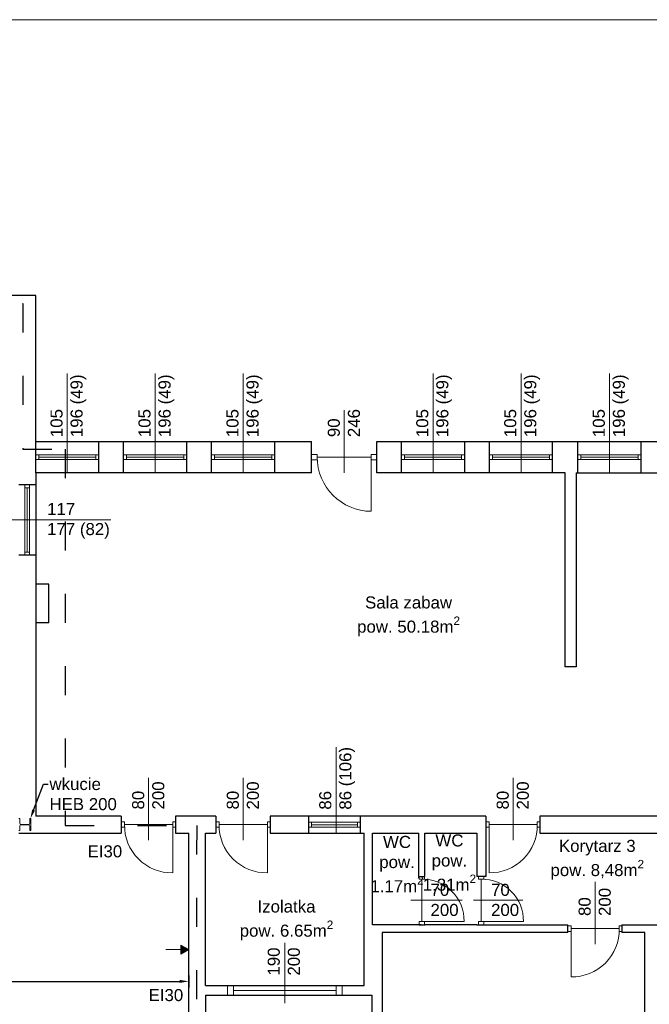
# Model space of a CAD drawing. Header units: millimetres. Extents: x 2341 to 31069, y -7915 to 10644.
# Tile 68 of 105: x 19689 to 20734, y -6679 to -5045. Entities that reach past the tile are written whole.
import ezdxf
from ezdxf import colors
from ezdxf.entities.mleader import LeaderData, LeaderLine
from ezdxf.math import Vec2, Vec3

# ---------------------------------------------------------------- set-up
doc = ezdxf.new("R2010")
doc.units = ezdxf.units.MM
doc.linetypes.add('ACAD_ISO03W100', pattern=[30, 12, -18])
for name, color, linetype, lineweight in [('A_Kontur_cienka', 250, 'Continuous', 0), ('Okładziny', 132, 'Continuous', 25), ('opisy', 5, 'Continuous', 5), ('stolarka', 3, 'Continuous', 9), ('Wymiar', 7, 'Continuous', 5), ('wymiary', 6, 'Continuous', 5), ('ściany nośne', 1, 'Continuous', 25)]:
    doc.layers.add(name, color=color, linetype=linetype, lineweight=lineweight)
doc.styles.get("Standard").update_dxf_attribs({"font": 'ARIAL.TTF'})
doc.dimstyles.new('ISO-25', dxfattribs={"dimtxt": 20, "dimasz": 15, "dimexe": 10, "dimexo": 10, "dimtad": 1, "dimdec": 0, "dimtxsty": 'Standard', "dimcen": 2.5, "dimadec": 0, "dimazin": 0, "dimtfac": 1, "dimtdec": 0, "dimtmove": 0, "dimatfit": 3, "dimfxl": 0, "dimarcsym": 0})

# ---------------------------------------------------------------- blocks, each defined once
blk = doc.blocks.new('*D2234')
at = {"layer": 'Defpoints', "color": 0}
for p in [(18798.4, -6494.6), (19969.4, -6494.6), (19969.4, -6640.5)]:
    blk.add_point(p, dxfattribs=at)
at = {"layer": 'wymiary', "color": 0, "lineweight": -2}
for p, q in [((18798.4, -6630.5), (18798.4, -6650.5)), ((19969.4, -6630.5), (19969.4, -6650.5)), ((18813.4, -6640.5), (19954.4, -6640.5))]:
    blk.add_line(p, q, dxfattribs=at)
at = {"layer": 'wymiary', "color": 0}
for points in [[(18813.4, -6638), (18813.4, -6643), (18798.4, -6640.5)], [(19954.4, -6643), (19954.4, -6638), (19969.4, -6640.5)]]:
    blk.add_solid(points, dxfattribs=at)
at = {"layer": 'wymiary', "color": 0, "insert": (19383.9, -6629.8), "char_height": 20, "attachment_point": 5}
blk.add_mtext('1171', dxfattribs=at)

msp = doc.modelspace()

# ---------------------------------------------------------------- hatches: boundary and pattern name
at = {"layer": 'Okładziny', "transparency": 33554687}
h = msp.add_hatch(color=251, dxfattribs=at)
h.dxf.hatch_style = 1
h.paths.add_polyline_path([(19956.4, -6587.8), (19956.4, -6580.3), (19969.4, -6587.8)])
h.paths.add_polyline_path([(19956.4, -6595.3), (19956.4, -6587.8), (19969.4, -6587.8)])

# ---------------------------------------------------------------- linework, layer by layer
at = {"layer": 'A_Kontur_cienka', "color": 0, "ltscale": 30}
msp.add_lwpolyline([(22942.8, -7914.7), (16232.8, -7914.7), (16232.8, -5044.7), (22942.8, -5044.7)], close=True, dxfattribs=at)
at = {"layer": 'opisy', "color": 251}
for p, q in [((19767.9, -5796.5), (19767.9, -5631.9)), ((19913.9, -5796.5), (19913.9, -5631.9)), ((20059.9, -5796.5), (20059.9, -5631.9)), ((20374.9, -5796.5), (20374.9, -5631.9)), ((20520.9, -5796.5), (20520.9, -5631.9)), ((20667.9, -5796.5), (20667.9, -5631.9)), ((20227.4, -5796.5), (20227.4, -5692.7)), ((19675.4, -5874.5), (19839.9, -5874.5)), ((20213.9, -6394.5), (20213.9, -6251.9)), ((19902.9, -6406.3), (19902.9, -6302.6)), ((20059.9, -6406.3), (20059.9, -6302.6)), ((20507.9, -6406.3), (20507.9, -6302.6)), ((19688.9, -6370.3), (19687.4, -6370.3)), ((19688.9, -6378.1), (19688.9, -6370.3)), ((19705.9, -6378.1), (19705.9, -6370.3)), ((19705.9, -6370.3), (19707.4, -6370.3)), ((19707.4, -6370.3), (19707.4, -6390.3)), ((19707.4, -6390.3), (19707.4, -6370.3)), ((19688.9, -6382.6), (19688.9, -6390.3)), ((19690.7, -6379.9), (19704.1, -6379.9)), ((19690.7, -6380.8), (19704.1, -6380.8)), ((19705.9, -6382.6), (19705.9, -6390.3)), ((20643.9, -6579), (20643.9, -6475.2)), ((20338, -6506), (20423.5, -6506)), ((20441.9, -6506), (20524, -6506)), ((19969.4, -6587.8), (19956.4, -6580.3)), ((19956.4, -6595.3), (19956.4, -6580.3)), ((19956.4, -6587.8), (19931.4, -6587.8)), ((19969.4, -6587.8), (19956.4, -6595.3)), ((19969.4, -6587.8), (19956.4, -6587.8))]:
    msp.add_line(p, q, dxfattribs=at)
for centre, start, end in [((19690.7, -6378.1), 180, 270), ((19690.7, -6382.6), 90, 180), ((19704.1, -6378.1), 270, 0), ((19704.1, -6382.6), 0, 90)]:
    msp.add_arc(centre, 1.8, start, end, dxfattribs=at)
at = {"layer": 'stolarka', "color": 251}
for p, q in [((19715.4, -5766.5), (19720.4, -5766.5)), ((19720.4, -5766.5), (19720.4, -5774.5)), ((19720.4, -5766.5), (19815.4, -5766.5)), ((19820.4, -5766.5), (19815.4, -5766.5)), ((19815.4, -5766.5), (19815.4, -5774.5)), ((19861.4, -5766.5), (19866.4, -5766.5)), ((19866.4, -5766.5), (19866.4, -5774.5)), ((19866.4, -5766.5), (19961.4, -5766.5)), ((19966.4, -5766.5), (19961.4, -5766.5)), ((19961.4, -5766.5), (19961.4, -5774.5)), ((20007.4, -5766.5), (20012.4, -5766.5)), ((20012.4, -5766.5), (20012.4, -5774.5)), ((20012.4, -5766.5), (20107.4, -5766.5)), ((20112.4, -5766.5), (20107.4, -5766.5)), ((20107.4, -5766.5), (20107.4, -5774.5)), ((20182.4, -5766), (20173.4, -5766)), ((20182.4, -5775), (20182.4, -5766)), ((20272.4, -5766), (20281.4, -5766)), ((20272.4, -5775), (20272.4, -5766)), ((20322.4, -5766.5), (20327.4, -5766.5)), ((20327.4, -5766.5), (20327.4, -5774.5)), ((20327.4, -5766.5), (20422.4, -5766.5)), ((20427.4, -5766.5), (20422.4, -5766.5)), ((20422.4, -5766.5), (20422.4, -5774.5)), ((20468.4, -5766.5), (20473.4, -5766.5)), ((20473.4, -5766.5), (20473.4, -5774.5)), ((20473.4, -5766.5), (20568.4, -5766.5)), ((20573.4, -5766.5), (20568.4, -5766.5)), ((20568.4, -5766.5), (20568.4, -5774.5)), ((20615.4, -5766.5), (20620.4, -5766.5)), ((20620.4, -5766.5), (20620.4, -5774.5)), ((20620.4, -5766.5), (20715.4, -5766.5)), ((20720.4, -5766.5), (20715.4, -5766.5)), ((20715.4, -5766.5), (20715.4, -5774.5)), ((19720.4, -5774.5), (19715.4, -5774.5)), ((19720.4, -5770.5), (19815.4, -5770.5)), ((19720.4, -5774.5), (19815.4, -5774.5)), ((19815.4, -5774.5), (19820.4, -5774.5)), ((19866.4, -5774.5), (19861.4, -5774.5)), ((19866.4, -5770.5), (19961.4, -5770.5)), ((19866.4, -5774.5), (19961.4, -5774.5)), ((19961.4, -5774.5), (19966.4, -5774.5)), ((20012.4, -5774.5), (20007.4, -5774.5)), ((20012.4, -5770.5), (20107.4, -5770.5)), ((20012.4, -5774.5), (20107.4, -5774.5)), ((20107.4, -5774.5), (20112.4, -5774.5)), ((20182.4, -5775), (20173.4, -5775)), ((20182.4, -5770.5), (20272.4, -5770.5)), ((20272.4, -5770.5), (20272.4, -5860.5)), ((20272.4, -5775), (20281.4, -5775)), ((20327.4, -5774.5), (20322.4, -5774.5)), ((20327.4, -5770.5), (20422.4, -5770.5)), ((20327.4, -5774.5), (20422.4, -5774.5)), ((20422.4, -5774.5), (20427.4, -5774.5)), ((20473.4, -5774.5), (20468.4, -5774.5)), ((20473.4, -5770.5), (20568.4, -5770.5)), ((20473.4, -5774.5), (20568.4, -5774.5)), ((20568.4, -5774.5), (20573.4, -5774.5)), ((20620.4, -5774.5), (20615.4, -5774.5)), ((20620.4, -5770.5), (20715.4, -5770.5)), ((20620.4, -5774.5), (20715.4, -5774.5)), ((20715.4, -5774.5), (20720.4, -5774.5)), ((19697.4, -5816.5), (19697.4, -5821.5)), ((19705.4, -5821.5), (19705.4, -5816.5)), ((19697.4, -5821.5), (19705.4, -5821.5)), ((19697.4, -5928.5), (19697.4, -5821.5)), ((19701.4, -5928.5), (19701.4, -5821.5)), ((19705.4, -5928.5), (19705.4, -5821.5)), ((19697.4, -5933.5), (19697.4, -5928.5)), ((19697.4, -5928.5), (19705.4, -5928.5)), ((19705.4, -5928.5), (19705.4, -5933.5)), ((19862.9, -6375.8), (19857.4, -6375.8)), ((19862.9, -6384.8), (19857.4, -6384.8)), ((19862.9, -6384.8), (19862.9, -6375.8)), ((19862.9, -6380.3), (19942.9, -6380.3)), ((19942.9, -6375.8), (19947.4, -6375.8)), ((19942.9, -6384.8), (19942.9, -6375.8)), ((19942.9, -6380.3), (19942.9, -6460.3)), ((19942.9, -6384.8), (19947.4, -6384.8)), ((20019.9, -6375.8), (20014.4, -6375.8)), ((20019.9, -6384.8), (20014.4, -6384.8)), ((20019.9, -6384.8), (20019.9, -6375.8)), ((20019.9, -6380.3), (20099.9, -6380.3)), ((20099.9, -6375.8), (20104.4, -6375.8)), ((20099.9, -6384.8), (20099.9, -6375.8)), ((20099.9, -6380.3), (20099.9, -6460.3)), ((20099.9, -6384.8), (20104.4, -6384.8)), ((20168.4, -6376.5), (20173.4, -6376.5)), ((20173.4, -6384.5), (20168.4, -6384.5)), ((20173.4, -6376.5), (20173.4, -6384.5)), ((20173.4, -6376.5), (20249.4, -6376.5)), ((20173.4, -6380.5), (20249.4, -6380.5)), ((20173.4, -6384.5), (20249.4, -6384.5)), ((20254.4, -6376.5), (20249.4, -6376.5)), ((20249.4, -6376.5), (20249.4, -6384.5)), ((20249.4, -6384.5), (20254.4, -6384.5)), ((20467.9, -6375.8), (20462.4, -6375.8)), ((20467.9, -6384.8), (20462.4, -6384.8)), ((20467.9, -6384.8), (20467.9, -6375.8)), ((20467.9, -6380.3), (20547.9, -6380.3)), ((20467.9, -6380.3), (20467.9, -6460.3)), ((20547.9, -6375.8), (20552.4, -6375.8)), ((20547.9, -6384.8), (20547.9, -6375.8)), ((20547.9, -6384.8), (20552.4, -6384.8)), ((19687.4, -6390.3), (19688.9, -6390.3)), ((19707.4, -6390.3), (19705.9, -6390.3)), ((20351.9, -6471), (20351.9, -6466.5)), ((20360.9, -6471), (20360.9, -6466.5)), ((20450.4, -6471), (20450.4, -6466.5)), ((20459.4, -6471), (20459.4, -6466.5)), ((20360.9, -6471), (20351.9, -6471)), ((20356.4, -6541), (20356.4, -6471)), ((20459.4, -6471), (20450.4, -6471)), ((20454.9, -6541), (20454.9, -6471)), ((20351.9, -6541), (20351.9, -6546.5)), ((20360.9, -6541), (20351.9, -6541)), ((20356.4, -6541), (20426.4, -6541)), ((20360.9, -6541), (20360.9, -6546.5)), ((20450.4, -6541), (20450.4, -6546.5)), ((20459.4, -6541), (20450.4, -6541)), ((20454.9, -6541), (20524.9, -6541)), ((20459.4, -6541), (20459.4, -6546.5)), ((20603.9, -6548.5), (20598.4, -6548.5)), ((20603.9, -6557.5), (20603.9, -6548.5)), ((20683.9, -6548.5), (20688.4, -6548.5)), ((20683.9, -6557.5), (20683.9, -6548.5)), ((20603.9, -6557.5), (20598.4, -6557.5)), ((20603.9, -6553), (20683.9, -6553)), ((20603.9, -6553), (20603.9, -6633)), ((20683.9, -6557.5), (20688.4, -6557.5))]:
    msp.add_line(p, q, dxfattribs=at)
for points in [[(20272.4, -5860.5, -0.411545), (20182.4, -5770.5)], [(19942.9, -6460.3, -0.425735), (19862.9, -6380.3)], [(20099.9, -6460.3, -0.425735), (20019.9, -6380.3)], [(20467.9, -6460.3, 0.425735), (20547.9, -6380.3)], [(20426.4, -6541, 0.42548), (20356.4, -6471)], [(20524.9, -6541, 0.42548), (20454.9, -6471)], [(20603.9, -6633, 0.425735), (20683.9, -6553)]]:
    msp.add_lwpolyline(points, format="xyb", dxfattribs=at)
at = {"layer": 'Wymiar', "color": 251}
for p, q in [((20128.9, -6676.8), (20128.9, -6576.8)), ((20033.9, -6647.5), (20033.9, -6663.5)), ((20043.9, -6647.5), (20043.9, -6663.5)), ((20213.9, -6647.5), (20213.9, -6663.5)), ((20223.9, -6647.5), (20223.9, -6663.5)), ((20043.9, -6655.5), (20213.9, -6655.5))]:
    msp.add_line(p, q, dxfattribs=at)
at = {"layer": 'ściany nośne', "color": 251}
for p, q in [((19715.4, -5502.5), (19072.4, -5502.5)), ((19715.4, -5744.5), (19715.4, -5502.5)), ((19715.4, -5744.5), (20173.4, -5744.5)), ((19715.4, -5796.5), (19715.4, -5744.5)), ((19820.4, -5796.5), (19820.4, -5744.5)), ((19861.4, -5796.5), (19861.4, -5744.5)), ((19966.4, -5796.5), (19966.4, -5744.5)), ((20007.4, -5796.5), (20007.4, -5744.5)), ((20112.4, -5796.5), (20112.4, -5744.5)), ((20173.4, -5796.5), (20173.4, -5744.5)), ((20281.4, -5744.5), (20925.4, -5744.5)), ((20281.4, -5796.5), (20281.4, -5744.5)), ((20322.4, -5796.5), (20322.4, -5744.5)), ((20427.4, -5796.5), (20427.4, -5744.5)), ((20468.4, -5796.5), (20468.4, -5744.5)), ((20573.4, -5796.5), (20573.4, -5744.5)), ((20615.4, -5796.5), (20615.4, -5744.5)), ((20720.4, -5796.5), (20720.4, -5744.5)), ((20173.4, -5796.5), (19715.4, -5796.5)), ((19715.4, -5796.5), (19715.4, -5816.5)), ((20594.4, -5796.5), (20281.4, -5796.5)), ((20594.4, -6118.5), (20594.4, -5796.5)), ((20612.4, -5796.5), (20925.4, -5796.5)), ((20612.4, -5796.5), (20612.4, -6118.5)), ((19715.4, -5816.5), (19687.4, -5816.5)), ((19715.4, -5816.5), (19715.4, -5933.5)), ((19715.4, -5933.5), (19687.4, -5933.5)), ((19715.4, -5933.5), (19715.4, -5981.5)), ((19715.4, -5981.5), (19715.4, -6366.5)), ((19737.4, -5981.5), (19715.4, -5981.5)), ((19737.4, -6045.5), (19737.4, -5981.5)), ((19737.4, -6045.5), (19715.4, -6045.5)), ((20612.4, -6118.5), (20594.4, -6118.5)), ((19857.4, -6366.5), (19715.4, -6366.5)), ((19857.4, -6366.5), (19857.4, -6394.5)), ((20014.4, -6366.5), (19947.4, -6366.5)), ((19947.4, -6366.5), (19947.4, -6394.5)), ((20014.4, -6366.5), (20014.4, -6394.5)), ((20462.4, -6366.5), (20104.4, -6366.5)), ((20104.4, -6366.5), (20104.4, -6394.5)), ((20168.4, -6366.5), (20168.4, -6394.5)), ((20254.4, -6394.5), (20254.4, -6366.5)), ((20462.4, -6366.5), (20462.4, -6394.5)), ((20755.4, -6366.5), (20552.4, -6366.5)), ((20552.4, -6366.5), (20552.4, -6394.5)), ((19687.4, -6394.5), (19857.4, -6394.4)), ((19947.4, -6394.4), (19969.4, -6394.5)), ((19969.4, -6694.5), (19969.4, -6394.5)), ((19997.4, -6647.5), (19997.4, -6394.5)), ((19997.4, -6394.5), (20014.4, -6394.5)), ((20104.4, -6394.4), (20260.4, -6394.5)), ((20260.4, -6647.5), (20260.4, -6394.5)), ((20274.4, -6546.5), (20274.4, -6394.5)), ((20274.4, -6394.5), (20351.4, -6394.5)), ((20351.4, -6466.5), (20351.4, -6394.5)), ((20361.4, -6466.5), (20361.4, -6394.5)), ((20361.4, -6394.5), (20447.4, -6394.5)), ((20447.4, -6394.5), (20447.4, -6466.5)), ((20462.4, -6394.5), (20462.4, -6466.5)), ((20552.4, -6394.3), (20755.4, -6394.3)), ((20351.4, -6466.5), (20361.4, -6466.5)), ((20462.4, -6466.5), (20447.4, -6466.5)), ((20278.4, -6546.5), (20274.4, -6546.5)), ((20355.4, -6546.5), (20278.4, -6546.5)), ((20351.4, -6546.5), (20361.4, -6546.5)), ((20447.4, -6546.5), (20361.4, -6546.5)), ((20447.4, -6546.5), (20462.4, -6546.5)), ((20462.4, -6546.5), (20598.4, -6546.5)), ((20598.4, -6559.5), (20598.4, -6546.5)), ((20688.4, -6546.5), (20864.4, -6546.3)), ((20688.4, -6546.5), (20688.4, -6559.5)), ((20290.4, -6559.5), (20290.4, -6723.5)), ((20598.4, -6559.5), (20290.4, -6559.5)), ((20726.4, -6559.5), (20688.4, -6559.5)), ((20726.4, -6966.5), (20726.4, -6559.5)), ((19997.4, -6647.5), (20260.4, -6647.5)), ((19997.4, -6663.5), (19997.4, -6694.5)), ((19997.4, -6663.5), (20273.4, -6663.5)), ((20273.4, -6663.5), (20273.4, -6723.5))]:
    msp.add_line(p, q, dxfattribs=at)
at = {"layer": 'ściany nośne', "color": 251, "linetype": 'ACAD_ISO03W100', "ltscale": 4}
for p, q in [((19093.4, -5515.8), (19694.1, -5515.8)), ((19694.1, -5515.8), (19694.1, -5757.6)), ((19694.1, -5757.6), (19764.4, -5757.6)), ((19764.4, -5757.6), (19764.4, -6381.8)), ((19764.4, -6381.8), (19982.6, -6381.8)), ((19982.6, -6381.8), (19982.3, -7005.6))]:
    msp.add_line(p, q, dxfattribs=at)

# ---------------------------------------------------------------- texts
at = {"layer": 'opisy', "color": 251, "char_height": 20, "attachment_point": 1, "rotation": 90}
for s, insert, width in [('105\\P196 (49)', (19740, -5737.4), 104.913), ('105\\P196 (49)', (19886, -5737.4), 104.913), ('105\\P196 (49)', (20032, -5737.4), 104.913), ('105\\P196 (49)', (20347, -5737.4), 104.913), ('105\\P196 (49)', (20493, -5737.4), 104.913), ('105\\P196 (49)', (20640, -5737.4), 104.913), ('90\\P246', (20200.2, -5737.4), 6.698), ('86\\P86 (106)', (20186, -6355.6), 104.913), ('80\\P200', (19875.5, -6355.3), 6.698), ('80\\P200', (20032.5, -6355.3), 6.698), ('80\\P200', (20480.5, -6355.3), 6.698), ('80\\P200', (20616.5, -6532), 6.698)]:
    msp.add_mtext(s, dxfattribs=dict(at, insert=insert, width=width))
at = {"layer": 'opisy', "color": 251, "char_height": 20, "attachment_point": 1}
for s, insert, width in [('117\\P177 (82)', (19734.4, -5846.6), 104.913), ('\\A1;\\pxqc;Sala zabaw\\Ppow. 50.18m{\\H0.7x;\\S2^ ;}', (20222.4, -6001.7), 223.779), ('\\A1;\\pxqc;WC\\Ppow. \\P1.17m{\\H0.7x;\\S2^ ;}', (20203.2, -6399.1), 223.779), ('\\A1;\\pxqc;WC\\Ppow. \\P1.31m{\\H0.7x;\\S2^ ;}', (20290.2, -6396.6), 223.779), ('EI30', (19801.5, -6414.7), 104.913), ('\\A1;\\pxqc;Korytarz 3\\Ppow. 8,48m{\\H0.7x;\\S2^ ;}', (20535.6, -6405.6), 223.779), ('70\\P200', (20370.7, -6478.6), 6.698), ('70\\P200', (20471.2, -6478.6), 6.698), ('\\A1;\\pxqc;Izolatka\\Ppow. 6.65m{\\H0.7x;\\S2^ ;}', (20019.8, -6506.2), 223.779), ('EI30', (19902.8, -6653.2), 104.913)]:
    msp.add_mtext(s, dxfattribs=dict(at, insert=insert, width=width))
at = {"layer": 'Wymiar', "color": 251, "insert": (20100.5, -6630.9), "char_height": 20, "width": 104.913, "attachment_point": 1, "rotation": 90}
msp.add_mtext('190\\P200', dxfattribs=at)

# ---------------------------------------------------------------- dimensions: what is measured, and where the dimension line sits
at = {"layer": 'wymiary', "color": 251}
dim = msp.add_linear_dim(base=(19969.4, -6640.5), p1=(18798.4, -6494.6), p2=(19969.4, -6494.6), dimstyle='ISO-25', dxfattribs=at)
dim.commit()
dim.dimension.update_dxf_attribs({"geometry": '*D2234', "text_midpoint": (19383.9, -6629.8)})

# ---------------------------------------------------------------- leaders
at = {"layer": 'opisy', "color": 251}
ml = msp.add_multileader_mtext('Standard', dxfattribs=at)
ml.set_content('wkucie\\PHEB 200')
ml.set_leader_properties()
ml.build(insert=Vec2(0, 0))
ml.multileader.update_dxf_attribs({"arrow_head_size": 15})
ctx = ml.context
ctx.base_point, ctx.char_height, ctx.arrow_head_size, ctx.plane_origin = Vec3(19736.3, -6313.2), 20, 15, Vec3(19697.4, -6370.3)
notes = []
notes.append((ctx, [(0, (1, 1, 0), (19728.3, -6313.2), (1, 0), 8, [(0, [(19706.6, -6370.3)], 0, [])])]))
ctx.mtext.insert, ctx.mtext.flow_direction = Vec3(19738.3, -6303), 5
for ctx, leaders in notes:
    for number, flags, end, landing, length, lines in leaders:
        leader = LeaderData()
        leader.index, (leader.has_last_leader_line, leader.has_dogleg_vector, leader.attachment_direction) = number, flags
        leader.last_leader_point, leader.dogleg_vector, leader.dogleg_length = Vec3(end), Vec3(landing), length
        for number, points, colour, breaks in lines:
            line = LeaderLine()
            line.index, line.vertices, line.color, line.breaks = number, Vec3.list(points), colors.encode_raw_color(colour), breaks
            leader.lines.append(line)
        ctx.leaders.append(leader)

doc.saveas('drawing.dxf')
